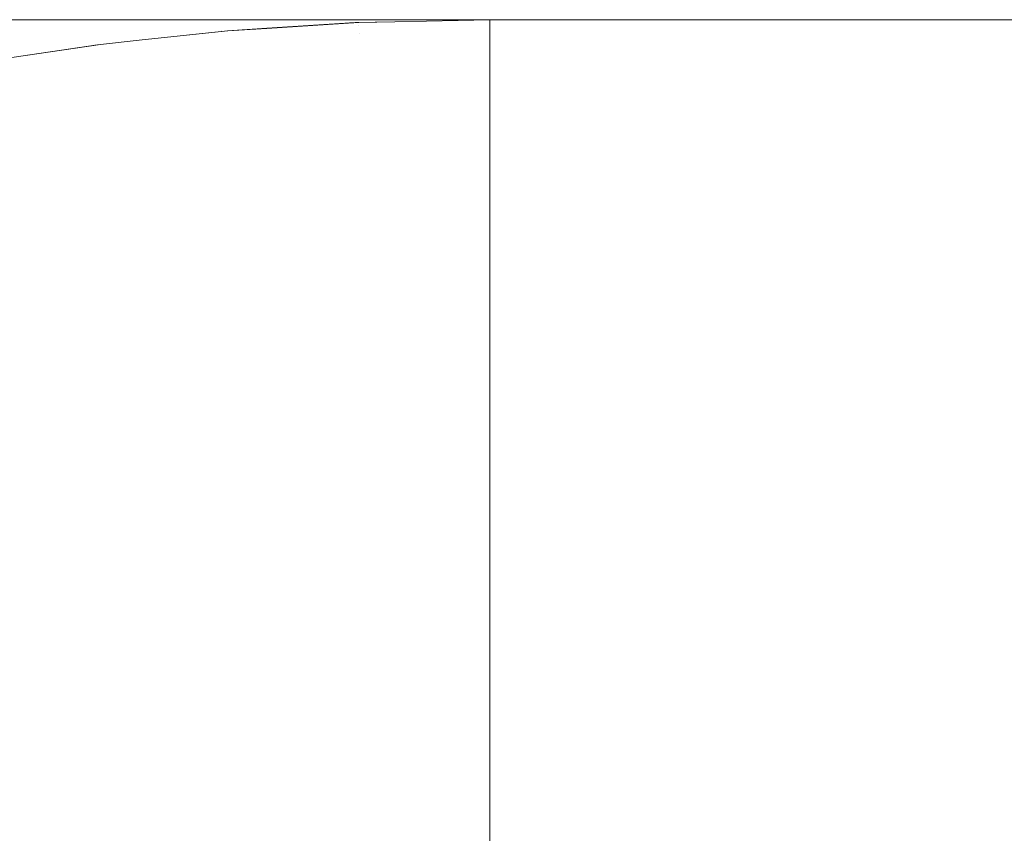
# Model space of a CAD drawing. Header units: centimetres. Extents: x -25.9 to 27.4, y -25.9 to -24.1.
# Tile 156 of 200: x 9.5562 to 9.5881, y -24.0863 to -24.06. Entities that reach past the tile are written whole.
import ezdxf

# ---------------------------------------------------------------- set-up
doc = ezdxf.new("R2010")
doc.units = ezdxf.units.CM
doc.header["$LTSCALE"] = 2.54
doc.layers.add('Lucido design-1', color=7, linetype='Continuous')

# ---------------------------------------------------------------- blocks, each defined once
blk = doc.blocks.new('Gruppo-4-1')
at = {"color": 7, "linetype": 'Continuous', "lineweight": 9}
for points, invisible_edges in [([(27.271439, -24.060047, 708.323783), (27.271439, -24.06, 708.320708), (-25.828561, -24.06, 708.320708), (-25.828561, -24.060047, 708.323783)], 8), ([(9.371439, -24.06, 708.120708), (-25.828561, -24.06, 708.320708), (27.271439, -24.06, 708.320708)], 9), ([(-25.828561, -24.060047, 708.323783), (-25.828561, -24.060114, 708.325069), (27.271439, -24.060114, 708.325069), (27.271439, -24.060047, 708.323783)], 10), ([(27.271439, -24.060261, 708.327929), (27.271439, -24.060114, 708.325069), (-25.828561, -24.060114, 708.325069), (-25.828561, -24.060261, 708.327929)], 10), ([(-25.828561, -24.060261, 708.327929), (-25.828561, -24.0604, 708.329422), (27.271439, -24.0604, 708.329422), (27.271439, -24.060261, 708.327929)], 10), ([(27.271439, -24.06, 708.320708), (9.380162, -24.06, 708.120518), (9.371439, -24.06, 708.120708)], 9), ([(9.38887, -24.06, 708.119947), (9.380162, -24.06, 708.120518), (27.271439, -24.06, 708.320708)], 10), ([(9.397544, -24.06, 708.118997), (9.38887, -24.06, 708.119947), (27.271439, -24.06, 708.320708)], 10), ([(27.271439, -24.06, 708.320708), (9.406168, -24.06, 708.11767), (9.397544, -24.06, 708.118997)], 9), ([(27.271439, -24.06, 708.320708), (9.414726, -24.06, 708.115968), (9.406168, -24.06, 708.11767)], 9), ([(9.423202, -24.06, 708.113894), (9.414726, -24.06, 708.115968), (27.271439, -24.06, 708.320708)], 10), ([(27.271439, -24.06, 708.320708), (9.43158, -24.06, 708.111452), (9.423202, -24.06, 708.113894)], 9), ([(9.439843, -24.06, 708.108647), (9.43158, -24.06, 708.111452), (27.271439, -24.06, 708.320708)], 10), ([(27.271439, -24.06, 708.320708), (9.447975, -24.06, 708.105484), (9.439843, -24.06, 708.108647)], 9), ([(9.455962, -24.06, 708.10197), (9.447975, -24.06, 708.105484), (27.271439, -24.06, 708.320708)], 10), ([(27.271439, -24.06, 708.320708), (9.463788, -24.06, 708.098111), (9.455962, -24.06, 708.10197)], 9), ([(9.471439, -24.06, 708.093914), (9.463788, -24.06, 708.098111), (27.271439, -24.06, 708.320708)], 10), ([(27.271439, -24.06, 708.320708), (9.478898, -24.06, 708.089387), (9.471439, -24.06, 708.093914)], 9), ([(9.486154, -24.06, 708.084539), (9.478898, -24.06, 708.089387), (27.271439, -24.06, 708.320708)], 10), ([(27.271439, -24.06, 708.320708), (9.493191, -24.06, 708.079379), (9.486154, -24.06, 708.084539)], 9), ([(27.271439, -24.06, 708.320708), (9.499996, -24.06, 708.073917), (9.493191, -24.06, 708.079379)], 9), ([(9.506557, -24.06, 708.068164), (9.499996, -24.06, 708.073917), (27.271439, -24.06, 708.320708)], 10), ([(27.271439, -24.06, 708.320708), (9.51286, -24.06, 708.06213), (9.506557, -24.06, 708.068164)], 9), ([(9.518894, -24.06, 708.055826), (9.51286, -24.06, 708.06213), (27.271439, -24.06, 708.320708)], 10), ([(27.271439, -24.06, 708.320708), (9.524647, -24.06, 708.049266), (9.518894, -24.06, 708.055826)], 9), ([(9.530109, -24.06, 708.042461), (9.524647, -24.06, 708.049266), (27.271439, -24.06, 708.320708)], 10), ([(9.535269, -24.06, 708.035424), (9.530109, -24.06, 708.042461), (27.271439, -24.06, 708.320708)], 10), ([(27.271439, -24.06, 708.320708), (9.540117, -24.06, 708.028168), (9.535269, -24.06, 708.035424)], 9), ([(27.271439, -24.06, 708.320708), (9.544644, -24.06, 708.020708), (9.540117, -24.06, 708.028168)], 9), ([(9.548841, -24.06, 708.013058), (9.544644, -24.06, 708.020708), (27.271439, -24.06, 708.320708)], 10), ([(9.5527, -24.06, 708.005232), (9.548841, -24.06, 708.013058), (27.271439, -24.06, 708.320708)], 10), ([(9.55528, -24.060095, 707.987621), (9.558024, -24.060095, 707.979539), (9.554083, -24.060361, 707.978296), (9.551397, -24.060361, 707.986208)], 15), ([(9.556214, -24.06, 707.997245), (9.559377, -24.06, 707.989112), (9.55528, -24.060095, 707.987621), (9.552186, -24.060095, 707.995577)], 14), ([(27.271439, -24.06, 708.320708), (9.556214, -24.06, 707.997245), (9.5527, -24.06, 708.005232)], 9), ([(9.558024, -24.060095, 707.979539), (9.560412, -24.060095, 707.971344), (9.556421, -24.060361, 707.970274), (9.554083, -24.060361, 707.978296)], 15), ([(9.559377, -24.06, 707.989112), (9.562182, -24.06, 707.98085), (9.558024, -24.060095, 707.979539), (9.55528, -24.060095, 707.987621)], 14), ([(9.559377, -24.06, 707.989112), (9.556214, -24.06, 707.997245), (27.271439, -24.06, 708.320708)], 10), ([(9.560412, -24.060095, 707.971344), (9.562441, -24.060095, 707.963053), (9.558407, -24.060361, 707.962158), (9.556421, -24.060361, 707.970274)], 15), ([(9.562182, -24.06, 707.98085), (9.564624, -24.06, 707.972472), (9.560412, -24.060095, 707.971344), (9.558024, -24.060095, 707.979539)], 14), ([(9.562441, -24.060095, 707.963053), (9.564106, -24.060095, 707.954681), (9.560037, -24.060361, 707.953963), (9.558407, -24.060361, 707.962158)], 15), ([(27.271439, -24.06, 708.320708), (9.562182, -24.06, 707.98085), (9.559377, -24.06, 707.989112)], 9), ([(9.564106, -24.060095, 707.954681), (9.565405, -24.060095, 707.946245), (9.561308, -24.060361, 707.945705), (9.560037, -24.060361, 707.953963)], 15), ([(9.564624, -24.06, 707.972472), (9.566698, -24.06, 707.963996), (9.562441, -24.060095, 707.963053), (9.560412, -24.060095, 707.971344)], 14), ([(9.565405, -24.060095, 707.946245), (9.566334, -24.060095, 707.93776), (9.562217, -24.060361, 707.937399), (9.561308, -24.060361, 707.945705)], 15), ([(27.271439, -24.06, 708.320708), (9.564624, -24.06, 707.972472), (9.562182, -24.06, 707.98085)], 9), ([(9.566334, -24.060095, 707.93776), (9.566893, -24.060095, 707.929242), (9.562764, -24.060361, 707.929062), (9.562217, -24.060361, 707.937399)], 15), ([(9.566698, -24.06, 707.963996), (9.5684, -24.06, 707.955438), (9.564106, -24.060095, 707.954681), (9.562441, -24.060095, 707.963053)], 14), ([(9.562764, -24.060361, 707.929062), (9.566893, -24.060095, 707.929242), (9.567079, -24.060095, 707.920708), (9.564219, -24.060279, 707.920708)], 11), ([(9.564219, -24.060279, 707.920708), (9.562946, -24.060361, 707.920708), (9.562764, -24.060361, 707.929062)], 10), ([(9.562946, -24.060361, 707.920708), (9.564219, -24.060279, 707.920708), (9.564219, -24.06028, 707.720708), (9.562958, -24.06036, 707.720708)], 10), ([(9.562966, -24.060455, 707.716349), (9.562958, -24.06036, 707.720708), (9.564219, -24.06028, 707.720708)], 9), ([(9.564219, -24.06028, 707.720708), (9.567194, -24.06009, 707.720708), (9.567198, -24.060185, 707.716349), (9.562966, -24.060455, 707.716349)], 14), ([(9.562966, -24.060455, 707.716349), (9.567198, -24.060185, 707.716349), (9.56721, -24.060451, 707.712216), (9.562989, -24.06072, 707.712216)], 15), ([(9.5684, -24.06, 707.955438), (9.569728, -24.06, 707.946814), (9.565405, -24.060095, 707.946245), (9.564106, -24.060095, 707.954681)], 14), ([(9.567194, -24.06009, 707.720708), (9.564219, -24.06028, 707.720708), (9.564219, -24.060279, 707.920708), (9.567079, -24.060095, 707.920708)], 10), ([(9.566698, -24.06, 707.963996), (9.564624, -24.06, 707.972472), (27.271439, -24.06, 708.320708)], 10), ([(9.569728, -24.06, 707.946814), (9.570678, -24.06, 707.93814), (9.566334, -24.060095, 707.93776), (9.565405, -24.060095, 707.946245)], 14), ([(9.570678, -24.06, 707.93814), (9.571248, -24.06, 707.929432), (9.566893, -24.060095, 707.929242), (9.566334, -24.060095, 707.93776)], 14), ([(27.271439, -24.06, 708.320708), (9.5684, -24.06, 707.955438), (9.566698, -24.06, 707.963996)], 9), ([(9.566893, -24.060095, 707.929242), (9.571248, -24.06, 707.929432), (9.571439, -24.06, 707.920708), (9.568364, -24.060067, 707.920708)], 9), ([(9.568364, -24.060067, 707.920708), (9.567079, -24.060095, 707.920708), (9.566893, -24.060095, 707.929242)], 10), ([(9.567079, -24.060095, 707.920708), (9.568364, -24.060067, 707.920708), (9.568364, -24.060065, 707.720708), (9.567194, -24.06009, 707.720708)], 10), ([(9.567198, -24.060185, 707.716349), (9.567194, -24.06009, 707.720708), (9.568364, -24.060065, 707.720708)], 9), ([(9.568364, -24.060065, 707.720708), (9.571439, -24.06, 707.720708), (9.571439, -24.060093, 707.716464), (9.567198, -24.060185, 707.716349)], 12), ([(9.571439, -24.060093, 707.716464), (9.571439, -24.060095, 707.716349), (9.567198, -24.060185, 707.716349)], 10), ([(9.56721, -24.060451, 707.712216), (9.567198, -24.060185, 707.716349), (9.571439, -24.060095, 707.716349), (9.571439, -24.06036, 707.712228)], 11), ([(9.568364, -24.060065, 707.720708), (9.568364, -24.060067, 707.920708), (9.571439, -24.06, 707.920708), (9.571439, -24.06, 707.720708)], 1), ([(27.271439, -24.06, 708.320708), (9.569728, -24.06, 707.946814), (9.5684, -24.06, 707.955438)], 9), ([(9.570678, -24.06, 707.93814), (9.569728, -24.06, 707.946814), (27.271439, -24.06, 708.320708)], 10), ([(27.271439, -24.06, 708.320708), (9.571248, -24.06, 707.929432), (9.570678, -24.06, 707.93814)], 9), ([(9.571439, -24.06, 707.920708), (9.571248, -24.06, 707.929432), (27.271439, -24.06, 708.320708)], 10), ([(9.571439, -24.06, 707.720708), (27.271439, -24.06, 707.720708), (27.271439, -24.060093, 707.716464), (9.571439, -24.060093, 707.716464)], 4), ([(27.271439, -24.06, 708.320708), (27.271439, -24.06, 707.720708), (9.571439, -24.06, 707.720708), (9.571439, -24.06, 707.920708)], 8), ([(9.571439, -24.060095, 707.716349), (9.571439, -24.060093, 707.716464), (27.271439, -24.060093, 707.716464), (27.271439, -24.060095, 707.716349)], 10), ([(27.271439, -24.060095, 707.716349), (27.271439, -24.06036, 707.712228), (9.571439, -24.06036, 707.712228), (9.571439, -24.060095, 707.716349)], 10), ([(27.271439, -24.060647, 708.332065), (27.271439, -24.0604, 708.329422), (-25.828561, -24.0604, 708.329422), (-25.828561, -24.060647, 708.332065)], 10), ([(9.554083, -24.060361, 707.978296), (9.556421, -24.060361, 707.970274), (9.552447, -24.060798, 707.969209), (9.550159, -24.060798, 707.977059)], 15), ([(9.556421, -24.060361, 707.970274), (9.558407, -24.060361, 707.962158), (9.55439, -24.060798, 707.961268), (9.552447, -24.060798, 707.969209)], 15), ([(9.558407, -24.060361, 707.962158), (9.560037, -24.060361, 707.953963), (9.555985, -24.060798, 707.953249), (9.55439, -24.060798, 707.961268)], 15), ([(9.560037, -24.060361, 707.953963), (9.561308, -24.060361, 707.945705), (9.557229, -24.060798, 707.945168), (9.555985, -24.060798, 707.953249)], 15), ([(9.561308, -24.060361, 707.945705), (9.562217, -24.060361, 707.937399), (9.558119, -24.060798, 707.937041), (9.557229, -24.060798, 707.945168)], 15), ([(9.562217, -24.060361, 707.937399), (9.562764, -24.060361, 707.929062), (9.558653, -24.060798, 707.928882), (9.558119, -24.060798, 707.937041)], 15), ([(9.558653, -24.060798, 707.928882), (9.562764, -24.060361, 707.929062), (9.562946, -24.060361, 707.920708), (9.560083, -24.060665, 707.920708)], 11), ([(9.560084, -24.060666, 707.720708), (9.562958, -24.06036, 707.720708), (9.562966, -24.060455, 707.716349), (9.558749, -24.060904, 707.716349)], 14), ([(9.558749, -24.060904, 707.716349), (9.562966, -24.060455, 707.716349), (9.562989, -24.06072, 707.712216), (9.558783, -24.061168, 707.712216)], 15), ([(9.562958, -24.06036, 707.720708), (9.560084, -24.060666, 707.720708), (9.560083, -24.060665, 707.920708), (9.562946, -24.060361, 707.920708)], 10), ([(9.562989, -24.06072, 707.712216), (9.56721, -24.060451, 707.712216), (9.567228, -24.060887, 707.708102), (9.563026, -24.061155, 707.708102)], 15), ([(9.571439, -24.06036, 707.712228), (9.571439, -24.060361, 707.712216), (9.56721, -24.060451, 707.712216)], 10), ([(9.56721, -24.060451, 707.712216), (9.571439, -24.060361, 707.712216), (9.571439, -24.060798, 707.708102), (9.567228, -24.060887, 707.708102)], 13), ([(9.571439, -24.060361, 707.712216), (9.571439, -24.06036, 707.712228), (27.271439, -24.06036, 707.712228), (27.271439, -24.060361, 707.712216)], 10), ([(27.271439, -24.060361, 707.712216), (27.271439, -24.060798, 707.708102), (9.571439, -24.060798, 707.708102), (9.571439, -24.060361, 707.712216)], 10), ([(-25.828561, -24.060647, 708.332065), (-25.828561, -24.060876, 708.333758), (27.271439, -24.060876, 708.333758), (27.271439, -24.060647, 708.332065)], 10), ([(27.271439, -24.061205, 708.336186), (27.271439, -24.060876, 708.333758), (-25.828561, -24.060876, 708.333758), (-25.828561, -24.061205, 708.336186)], 10), ([(9.555985, -24.060798, 707.953249), (9.557229, -24.060798, 707.945168), (9.553174, -24.061404, 707.944634), (9.551958, -24.061404, 707.952539)], 15), ([(9.557229, -24.060798, 707.945168), (9.558119, -24.060798, 707.937041), (9.554045, -24.061404, 707.936684), (9.553174, -24.061404, 707.944634)], 15), ([(9.558119, -24.060798, 707.937041), (9.558653, -24.060798, 707.928882), (9.554568, -24.061404, 707.928704), (9.554045, -24.061404, 707.936684)], 15), ([(9.555964, -24.061225, 707.720708), (9.558737, -24.06081, 707.720708), (9.558749, -24.060904, 707.716349), (9.554555, -24.061532, 707.716349)], 14), ([(9.554555, -24.061532, 707.716349), (9.558749, -24.060904, 707.716349), (9.558783, -24.061168, 707.712216), (9.5546, -24.061794, 707.712216)], 15), ([(9.554568, -24.061404, 707.928704), (9.558653, -24.060798, 707.928882), (9.558832, -24.060798, 707.920708), (9.555964, -24.061223, 707.920708)], 11), ([(9.558737, -24.06081, 707.720708), (9.555964, -24.061225, 707.720708), (9.555964, -24.061223, 707.920708), (9.558832, -24.060798, 707.920708)], 10), ([(9.560083, -24.060665, 707.920708), (9.558832, -24.060798, 707.920708), (9.558653, -24.060798, 707.928882)], 10), ([(9.558832, -24.060798, 707.920708), (9.560083, -24.060665, 707.920708), (9.560084, -24.060666, 707.720708), (9.558737, -24.06081, 707.720708)], 10), ([(9.558749, -24.060904, 707.716349), (9.558737, -24.06081, 707.720708), (9.560084, -24.060666, 707.720708)], 9), ([(9.558783, -24.061168, 707.712216), (9.562989, -24.06072, 707.712216), (9.563026, -24.061155, 707.708102), (9.558838, -24.061601, 707.708102)], 15), ([(9.563026, -24.061155, 707.708102), (9.567228, -24.060887, 707.708102), (9.567254, -24.061492, 707.704012), (9.563077, -24.061759, 707.704012)], 15), ([(9.567228, -24.060887, 707.708102), (9.571439, -24.060798, 707.708102), (9.571439, -24.060812, 707.708007)], 9), ([(9.571439, -24.060812, 707.708007), (9.571439, -24.061404, 707.704012), (9.567254, -24.061492, 707.704012), (9.567228, -24.060887, 707.708102)], 14), ([(27.271439, -24.060798, 707.708102), (27.271439, -24.060812, 707.708007), (9.571439, -24.060812, 707.708007), (9.571439, -24.060798, 707.708102)], 10), ([(9.571439, -24.061404, 707.704012), (9.571439, -24.060812, 707.708007), (27.271439, -24.060812, 707.708007), (27.271439, -24.061404, 707.704012)], 10), ([(-25.828561, -24.061205, 708.336186), (-25.828561, -24.06154, 708.338069), (27.271439, -24.06154, 708.338069), (27.271439, -24.061205, 708.336186)], 10), ([(9.5546, -24.061794, 707.712216), (9.558783, -24.061168, 707.712216), (9.558838, -24.061601, 707.708102), (9.554673, -24.062225, 707.708102)], 15), ([(9.558838, -24.061601, 707.708102), (9.563026, -24.061155, 707.708102), (9.563077, -24.061759, 707.704012), (9.558915, -24.062202, 707.704012)], 15), ([(27.271439, -24.061935, 708.340283), (27.271439, -24.06154, 708.338069), (-25.828561, -24.06154, 708.338069), (-25.828561, -24.061935, 708.340283)], 10), ([(9.563077, -24.061759, 707.704012), (9.567254, -24.061492, 707.704012), (9.567287, -24.062265, 707.699955), (9.563143, -24.06253, 707.699955)], 15), ([(9.567254, -24.061492, 707.704012), (9.571439, -24.061404, 707.704012), (9.571439, -24.061442, 707.703809)], 9), ([(9.571439, -24.061442, 707.703809), (9.571439, -24.062177, 707.699955), (9.567287, -24.062265, 707.699955), (9.567254, -24.061492, 707.704012)], 14), ([(27.271439, -24.061404, 707.704012), (27.271439, -24.061442, 707.703809), (9.571439, -24.061442, 707.703809), (9.571439, -24.061404, 707.704012)], 10), ([(9.571439, -24.062177, 707.699955), (9.571439, -24.061442, 707.703809), (27.271439, -24.061442, 707.703809), (27.271439, -24.062177, 707.699955)], 10), ([(9.554673, -24.062225, 707.708102), (9.558838, -24.061601, 707.708102), (9.558915, -24.062202, 707.704012), (9.554776, -24.062822, 707.704012)], 15), ([(9.558915, -24.062202, 707.704012), (9.563077, -24.061759, 707.704012), (9.563143, -24.06253, 707.699955), (9.559013, -24.06297, 707.699955)], 15), ([(-25.828561, -24.061935, 708.340283), (-25.828561, -24.062392, 708.342348), (27.271439, -24.062392, 708.342348), (27.271439, -24.061935, 708.340283)], 10), ([(9.554776, -24.062822, 707.704012), (9.558915, -24.062202, 707.704012), (9.559013, -24.06297, 707.699955), (9.554906, -24.063584, 707.699955)], 15), ([(9.567287, -24.062265, 707.699955), (9.571439, -24.062177, 707.699955), (9.571439, -24.06225, 707.699642)], 9), ([(27.271439, -24.062177, 707.699955), (27.271439, -24.06225, 707.699642), (9.571439, -24.06225, 707.699642), (9.571439, -24.062177, 707.699955)], 10), ([(27.271439, -24.062835, 708.34435), (27.271439, -24.062392, 708.342348), (-25.828561, -24.062392, 708.342348), (-25.828561, -24.062835, 708.34435)], 10), ([(9.559013, -24.06297, 707.699955), (9.563143, -24.06253, 707.699955), (9.563222, -24.063466, 707.695937), (9.559133, -24.063901, 707.695937)], 15), ([(9.563143, -24.06253, 707.699955), (9.567287, -24.062265, 707.699955), (9.567327, -24.063204, 707.695937), (9.563222, -24.063466, 707.695937)], 15), ([(9.571439, -24.06225, 707.699642), (9.571439, -24.063117, 707.695937), (9.567327, -24.063204, 707.695937), (9.567287, -24.062265, 707.699955)], 14), ([(9.571439, -24.063117, 707.695937), (9.571439, -24.06225, 707.699642), (27.271439, -24.06225, 707.699642), (27.271439, -24.063117, 707.695937)], 10), ([(-25.828561, -24.062835, 708.34435), (-25.828561, -24.063428, 708.346585), (27.271439, -24.063428, 708.346585), (27.271439, -24.062835, 708.34435)], 10), ([(9.554906, -24.063584, 707.699955), (9.559013, -24.06297, 707.699955), (9.559133, -24.063901, 707.695937), (9.555065, -24.06451, 707.695937)], 15), ([(9.567327, -24.063204, 707.695937), (9.571439, -24.063117, 707.695937), (9.571439, -24.063235, 707.695513)], 9), ([(27.271439, -24.063117, 707.695937), (27.271439, -24.063235, 707.695513), (9.571439, -24.063235, 707.695513), (9.571439, -24.063117, 707.695937)], 10), ([(27.271439, -24.063905, 708.34838), (27.271439, -24.063428, 708.346585), (-25.828561, -24.063428, 708.346585), (-25.828561, -24.063905, 708.34838)], 10), ([(9.559133, -24.063901, 707.695937), (9.563222, -24.063466, 707.695937), (9.563316, -24.064565, 707.691964), (9.559273, -24.064996, 707.691964)], 15), ([(9.563222, -24.063466, 707.695937), (9.567327, -24.063204, 707.695937), (9.567374, -24.064307, 707.691964), (9.563316, -24.064565, 707.691964)], 15), ([(9.571439, -24.063235, 707.695513), (9.571439, -24.06422, 707.691964), (9.567374, -24.064307, 707.691964), (9.567327, -24.063204, 707.695937)], 14), ([(9.571439, -24.06422, 707.691964), (9.571439, -24.063235, 707.695513), (27.271439, -24.063235, 707.695513), (27.271439, -24.06422, 707.691964)], 10), ([(-25.828561, -24.063905, 708.34838), (-25.828561, -24.064648, 708.350773), (27.271439, -24.064648, 708.350773), (27.271439, -24.063905, 708.34838)], 10), ([(9.555065, -24.06451, 707.695937), (9.559133, -24.063901, 707.695937), (9.559273, -24.064996, 707.691964), (9.555252, -24.065598, 707.691964)], 15), ([(9.563316, -24.064565, 707.691964), (9.567374, -24.064307, 707.691964), (9.567427, -24.065571, 707.688043), (9.563423, -24.065826, 707.688043)], 15), ([(9.567374, -24.064307, 707.691964), (9.571439, -24.06422, 707.691964), (9.571439, -24.064393, 707.691429)], 9), ([(9.571439, -24.064393, 707.691429), (9.571439, -24.065486, 707.688043), (9.567427, -24.065571, 707.688043), (9.567374, -24.064307, 707.691964)], 14), ([(27.271439, -24.06422, 707.691964), (27.271439, -24.064393, 707.691429), (9.571439, -24.064393, 707.691429), (9.571439, -24.06422, 707.691964)], 10), ([(9.571439, -24.065486, 707.688043), (9.571439, -24.064393, 707.691429), (27.271439, -24.064393, 707.691429), (27.271439, -24.065486, 707.688043)], 10), ([(27.271439, -24.065143, 708.352365), (27.271439, -24.064648, 708.350773), (-25.828561, -24.064648, 708.350773), (-25.828561, -24.065143, 708.352365)], 10), ([(9.559273, -24.064996, 707.691964), (9.563316, -24.064565, 707.691964), (9.563423, -24.065826, 707.688043), (9.559434, -24.066251, 707.688043)], 15), ([(9.555252, -24.065598, 707.691964), (9.559273, -24.064996, 707.691964), (9.559434, -24.066251, 707.688043), (9.555466, -24.066845, 707.688043)], 15), ([(-25.828561, -24.065143, 708.352365), (-25.828561, -24.06605, 708.354904), (27.271439, -24.06605, 708.354904), (27.271439, -24.065143, 708.352365)], 10), ([(9.563423, -24.065826, 707.688043), (9.567427, -24.065571, 707.688043), (9.567488, -24.066994, 707.684181), (9.563544, -24.067245, 707.684181)], 15), ([(9.567427, -24.065571, 707.688043), (9.571439, -24.065486, 707.688043), (9.571439, -24.065723, 707.687399)], 9), ([(9.571439, -24.065723, 707.687399), (9.571439, -24.06691, 707.684181), (9.567488, -24.066994, 707.684181), (9.567427, -24.065571, 707.688043)], 14), ([(27.271439, -24.065486, 707.688043), (27.271439, -24.065723, 707.687399), (9.571439, -24.065723, 707.687399), (9.571439, -24.065486, 707.688043)], 10), ([(9.571439, -24.06691, 707.684181), (9.571439, -24.065723, 707.687399), (27.271439, -24.065723, 707.687399), (27.271439, -24.06691, 707.684181)], 10), ([(9.559434, -24.066251, 707.688043), (9.563423, -24.065826, 707.688043), (9.563544, -24.067245, 707.684181), (9.559614, -24.067664, 707.684181)], 15), ([(27.271439, -24.066548, 708.356299), (27.271439, -24.06605, 708.354904), (-25.828561, -24.06605, 708.354904), (-25.828561, -24.066548, 708.356299)], 10), ([(9.555466, -24.066845, 707.688043), (9.559434, -24.066251, 707.688043), (9.559614, -24.067664, 707.684181), (9.555706, -24.068249, 707.684181)], 15), ([(-25.828561, -24.066548, 708.356299), (-25.828561, -24.067629, 708.35897), (27.271439, -24.067629, 708.35897), (27.271439, -24.066548, 708.356299)], 10), ([(9.563544, -24.067245, 707.684181), (9.567488, -24.066994, 707.684181), (9.567555, -24.068573, 707.680385), (9.563678, -24.06882, 707.680385)], 15), ([(9.567488, -24.066994, 707.684181), (9.571439, -24.06691, 707.684181), (9.571439, -24.067224, 707.683428)], 9), ([(9.571439, -24.067224, 707.683428), (9.571439, -24.06849, 707.680385), (9.567555, -24.068573, 707.680385), (9.567488, -24.066994, 707.684181)], 14), ([(27.271439, -24.06691, 707.684181), (27.271439, -24.067224, 707.683428), (9.571439, -24.067224, 707.683428), (9.571439, -24.06691, 707.684181)], 10), ([(9.559614, -24.067664, 707.684181), (9.563544, -24.067245, 707.684181), (9.563678, -24.06882, 707.680385), (9.559815, -24.069232, 707.680385)], 15), ([(9.571439, -24.06849, 707.680385), (9.571439, -24.067224, 707.683428), (27.271439, -24.067224, 707.683428), (27.271439, -24.06849, 707.680385)], 10), ([(27.271439, -24.068117, 708.360173), (27.271439, -24.067629, 708.35897), (-25.828561, -24.067629, 708.35897), (-25.828561, -24.068117, 708.360173)], 10), ([(9.555706, -24.068249, 707.684181), (9.559614, -24.067664, 707.684181), (9.559815, -24.069232, 707.680385), (9.555973, -24.069807, 707.680385)], 15), ([(-25.828561, -24.068117, 708.360173), (-25.828561, -24.069385, 708.362963), (27.271439, -24.069385, 708.362963), (27.271439, -24.068117, 708.360173)], 10), ([(9.563678, -24.06882, 707.680385), (9.567555, -24.068573, 707.680385), (9.567628, -24.070305, 707.676659), (9.563825, -24.070548, 707.676659)], 15), ([(9.567555, -24.068573, 707.680385), (9.571439, -24.06849, 707.680385), (9.571439, -24.068891, 707.679525)], 9), ([(9.571439, -24.068891, 707.679525), (9.571439, -24.070224, 707.676659), (9.567628, -24.070305, 707.676659), (9.567555, -24.068573, 707.680385)], 14), ([(27.271439, -24.06849, 707.680385), (27.271439, -24.068891, 707.679525), (9.571439, -24.068891, 707.679525), (9.571439, -24.06849, 707.680385)], 10), ([(9.559815, -24.069232, 707.680385), (9.563678, -24.06882, 707.680385), (9.563825, -24.070548, 707.676659), (9.560035, -24.070951, 707.676659)], 15), ([(9.571439, -24.070224, 707.676659), (9.571439, -24.068891, 707.679525), (27.271439, -24.068891, 707.679525), (27.271439, -24.070224, 707.676659)], 10), ([(9.555973, -24.069807, 707.680385), (9.559815, -24.069232, 707.680385), (9.560035, -24.070951, 707.676659), (9.556266, -24.071516, 707.676659)], 15), ([(27.271439, -24.069848, 708.363983), (27.271439, -24.069385, 708.362963), (-25.828561, -24.069385, 708.362963), (-25.828561, -24.069848, 708.363983)], 10), ([(-25.828561, -24.069848, 708.363983), (-25.828561, -24.071313, 708.366876), (27.271439, -24.071313, 708.366876), (27.271439, -24.069848, 708.363983)], 10), ([(9.552159, -24.070544, 707.680385), (9.555973, -24.069807, 707.680385), (9.556266, -24.071516, 707.676659), (9.552525, -24.072239, 707.676659)], 15), ([(9.563825, -24.070548, 707.676659), (9.567628, -24.070305, 707.676659), (9.567708, -24.072187, 707.673012), (9.563985, -24.072425, 707.673012)], 15), ([(9.567628, -24.070305, 707.676659), (9.571439, -24.070224, 707.676659), (9.571439, -24.070722, 707.675696)], 9), ([(9.571439, -24.070722, 707.675696), (9.571439, -24.072108, 707.673012), (9.567708, -24.072187, 707.673012), (9.567628, -24.070305, 707.676659)], 14), ([(27.271439, -24.070224, 707.676659), (27.271439, -24.070722, 707.675696), (9.571439, -24.070722, 707.675696), (9.571439, -24.070224, 707.676659)], 10), ([(9.560035, -24.070951, 707.676659), (9.563825, -24.070548, 707.676659), (9.563985, -24.072425, 707.673012), (9.560275, -24.07282, 707.673012)], 15), ([(9.571439, -24.072108, 707.673012), (9.571439, -24.070722, 707.675696), (27.271439, -24.070722, 707.675696), (27.271439, -24.072108, 707.673012)], 10), ([(9.556266, -24.071516, 707.676659), (9.560035, -24.070951, 707.676659), (9.560275, -24.07282, 707.673012), (9.556585, -24.073372, 707.673012)], 15), ([(27.271439, -24.071739, 708.36772), (27.271439, -24.071313, 708.366876), (-25.828561, -24.071313, 708.366876), (-25.828561, -24.071739, 708.36772)], 10), ([(-25.828561, -24.071739, 708.36772), (-25.828561, -24.073409, 708.370702), (27.271439, -24.073409, 708.370702), (27.271439, -24.071739, 708.36772)], 10), ([(9.552525, -24.072239, 707.676659), (9.556266, -24.071516, 707.676659), (9.556585, -24.073372, 707.673012), (9.552922, -24.074081, 707.673012)], 15), ([(9.563985, -24.072425, 707.673012), (9.567708, -24.072187, 707.673012), (9.567794, -24.074215, 707.669447), (9.564157, -24.074447, 707.669447)], 15), ([(9.567708, -24.072187, 707.673012), (9.571439, -24.072108, 707.673012), (9.571439, -24.072714, 707.671948)], 9), ([(9.571439, -24.072714, 707.671948), (9.571439, -24.074138, 707.669447), (9.567794, -24.074215, 707.669447), (9.567708, -24.072187, 707.673012)], 14), ([(27.271439, -24.072108, 707.673012), (27.271439, -24.072714, 707.671948), (9.571439, -24.072714, 707.671948), (9.571439, -24.072108, 707.673012)], 10), ([(9.560275, -24.07282, 707.673012), (9.563985, -24.072425, 707.673012), (9.564157, -24.074447, 707.669447), (9.560533, -24.074833, 707.669447)], 15), ([(9.571439, -24.074138, 707.669447), (9.571439, -24.072714, 707.671948), (27.271439, -24.072714, 707.671948), (27.271439, -24.074138, 707.669447)], 10), ([(9.556585, -24.073372, 707.673012), (9.560275, -24.07282, 707.673012), (9.560533, -24.074833, 707.669447), (9.556928, -24.075373, 707.669447)], 15), ([(9.552922, -24.074081, 707.673012), (9.556585, -24.073372, 707.673012), (9.556928, -24.075373, 707.669447), (9.553349, -24.076065, 707.669447)], 15), ([(27.271439, -24.073788, 708.371378), (27.271439, -24.073409, 708.370702), (-25.828561, -24.073409, 708.370702), (-25.828561, -24.073788, 708.371378)], 10), ([(-25.828561, -24.073788, 708.371378), (-25.828561, -24.07567, 708.374433), (27.271439, -24.07567, 708.374433), (27.271439, -24.073788, 708.371378)], 10), ([(9.564157, -24.074447, 707.669447), (9.567794, -24.074215, 707.669447), (9.567887, -24.076386, 707.665973), (9.564341, -24.076612, 707.665973)], 15), ([(9.567794, -24.074215, 707.669447), (9.571439, -24.074138, 707.669447), (9.571439, -24.074863, 707.668288)], 9), ([(9.571439, -24.074863, 707.668288), (9.571439, -24.07631, 707.665973), (9.567887, -24.076386, 707.665973), (9.567794, -24.074215, 707.669447)], 14), ([(27.271439, -24.074138, 707.669447), (27.271439, -24.074863, 707.668288), (9.571439, -24.074863, 707.668288), (9.571439, -24.074138, 707.669447)], 10), ([(9.560533, -24.074833, 707.669447), (9.564157, -24.074447, 707.669447), (9.564341, -24.076612, 707.665973), (9.560808, -24.076988, 707.665973)], 15), ([(9.556928, -24.075373, 707.669447), (9.560533, -24.074833, 707.669447), (9.560808, -24.076988, 707.665973), (9.557295, -24.077514, 707.665973)], 15), ([(9.571439, -24.07631, 707.665973), (9.571439, -24.074863, 707.668288), (27.271439, -24.074863, 707.668288), (27.271439, -24.07631, 707.665973)], 10), ([(9.553349, -24.076065, 707.669447), (9.556928, -24.075373, 707.669447), (9.557295, -24.077514, 707.665973), (9.553807, -24.078189, 707.665973)], 15), ([(27.271439, -24.075989, 708.37495), (27.271439, -24.07567, 708.374433), (-25.828561, -24.07567, 708.374433), (-25.828561, -24.075989, 708.37495)], 10), ([(-25.828561, -24.075989, 708.37495), (-25.828561, -24.078092, 708.378061), (27.271439, -24.078092, 708.378061), (27.271439, -24.075989, 708.37495)], 10), ([(9.564341, -24.076612, 707.665973), (9.567887, -24.076386, 707.665973), (9.567985, -24.078694, 707.662593), (9.564537, -24.078914, 707.662593)], 15), ([(9.567887, -24.076386, 707.665973), (9.571439, -24.07631, 707.665973), (9.571439, -24.077165, 707.664722)], 9), ([(9.571439, -24.077165, 707.664722), (9.571439, -24.078621, 707.662593), (9.567985, -24.078694, 707.662593), (9.567887, -24.076386, 707.665973)], 14), ([(27.271439, -24.07631, 707.665973), (27.271439, -24.077165, 707.664722), (9.571439, -24.077165, 707.664722), (9.571439, -24.07631, 707.665973)], 10), ([(9.560808, -24.076988, 707.665973), (9.564341, -24.076612, 707.665973), (9.564537, -24.078914, 707.662593), (9.561102, -24.07928, 707.662593)], 15), ([(9.557295, -24.077514, 707.665973), (9.560808, -24.076988, 707.665973), (9.561102, -24.07928, 707.662593), (9.557685, -24.079792, 707.662593)], 15), ([(9.571439, -24.078621, 707.662593), (9.571439, -24.077165, 707.664722), (27.271439, -24.077165, 707.664722), (27.271439, -24.078621, 707.662593)], 10), ([(9.553807, -24.078189, 707.665973), (9.557295, -24.077514, 707.665973), (9.557685, -24.079792, 707.662593), (9.554294, -24.080448, 707.662593)], 15), ([(27.271439, -24.078341, 708.378431), (27.271439, -24.078092, 708.378061), (-25.828561, -24.078092, 708.378061), (-25.828561, -24.078341, 708.378431)], 10), ([(-25.828561, -24.078341, 708.378431), (-25.828561, -24.080669, 708.381581), (27.271439, -24.080669, 708.381581), (27.271439, -24.078341, 708.378431)], 10), ([(9.564537, -24.078914, 707.662593), (9.567985, -24.078694, 707.662593), (9.568089, -24.081137, 707.659313), (9.564745, -24.08135, 707.659313)], 15), ([(9.567985, -24.078694, 707.662593), (9.571439, -24.078621, 707.662593), (9.571439, -24.079616, 707.661257)], 9), ([(9.571439, -24.079616, 707.661257), (9.571439, -24.081066, 707.659313), (9.568089, -24.081137, 707.659313), (9.567985, -24.078694, 707.662593)], 14), ([(27.271439, -24.078621, 707.662593), (27.271439, -24.079616, 707.661257), (9.571439, -24.079616, 707.661257), (9.571439, -24.078621, 707.662593)], 10), ([(9.561102, -24.07928, 707.662593), (9.564537, -24.078914, 707.662593), (9.564745, -24.08135, 707.659313), (9.561413, -24.081705, 707.659313)], 15), ([(9.557685, -24.079792, 707.662593), (9.561102, -24.07928, 707.662593), (9.561413, -24.081705, 707.659313), (9.558099, -24.082201, 707.659313)], 15), ([(9.571439, -24.081066, 707.659313), (9.571439, -24.079616, 707.661257), (27.271439, -24.079616, 707.661257), (27.271439, -24.081066, 707.659313)], 10), ([(9.554294, -24.080448, 707.662593), (9.557685, -24.079792, 707.662593), (9.558099, -24.082201, 707.659313), (9.554809, -24.082838, 707.659313)], 15), ([(27.271439, -24.08084, 708.381812), (27.271439, -24.080669, 708.381581), (-25.828561, -24.080669, 708.381581), (-25.828561, -24.08084, 708.381812)], 10), ([(-25.828561, -24.08084, 708.381812), (-25.828561, -24.083398, 708.384986), (27.271439, -24.083398, 708.384986), (27.271439, -24.08084, 708.381812)], 10), ([(9.561413, -24.081705, 707.659313), (9.564745, -24.08135, 707.659313), (9.564963, -24.083916, 707.656139), (9.56174, -24.084259, 707.656139)], 15), ([(9.564745, -24.08135, 707.659313), (9.568089, -24.081137, 707.659313), (9.568198, -24.083709, 707.656139), (9.564963, -24.083916, 707.656139)], 15), ([(9.568089, -24.081137, 707.659313), (9.571439, -24.081066, 707.659313), (9.571439, -24.082212, 707.657899)], 9), ([(9.571439, -24.082212, 707.657899), (9.571439, -24.083641, 707.656139), (9.568198, -24.083709, 707.656139), (9.568089, -24.081137, 707.659313)], 14), ([(27.271439, -24.081066, 707.659313), (27.271439, -24.082212, 707.657899), (9.571439, -24.082212, 707.657899), (9.571439, -24.081066, 707.659313)], 10), ([(9.558099, -24.082201, 707.659313), (9.561413, -24.081705, 707.659313), (9.56174, -24.084259, 707.656139), (9.558534, -24.084739, 707.656139)], 15), ([(9.554809, -24.082838, 707.659313), (9.558099, -24.082201, 707.659313), (9.558534, -24.084739, 707.656139), (9.555351, -24.085354, 707.656139)], 15), ([(9.571439, -24.083641, 707.656139), (9.571439, -24.082212, 707.657899), (27.271439, -24.082212, 707.657899), (27.271439, -24.083641, 707.656139)], 10), ([(27.271439, -24.083481, 708.385089), (27.271439, -24.083398, 708.384986), (-25.828561, -24.083398, 708.384986), (-25.828561, -24.083481, 708.385089)], 10), ([(27.271439, -24.086261, 708.388255), (27.271439, -24.083481, 708.385089), (-25.828561, -24.083481, 708.385089), (-25.828561, -24.086261, 708.388255)], 10), ([(9.564963, -24.083916, 707.656139), (9.568198, -24.083709, 707.656139), (9.568312, -24.086407, 707.653075), (9.565192, -24.086606, 707.653075)], 15), ([(9.568198, -24.083709, 707.656139), (9.571439, -24.083641, 707.656139), (9.571439, -24.084948, 707.654655)], 9), ([(9.571439, -24.084948, 707.654655), (9.571439, -24.08634, 707.653075), (9.568312, -24.086407, 707.653075), (9.568198, -24.083709, 707.656139)], 14), ([(27.271439, -24.083641, 707.656139), (27.271439, -24.084948, 707.654655), (9.571439, -24.084948, 707.654655), (9.571439, -24.083641, 707.656139)], 10), ([(9.56174, -24.084259, 707.656139), (9.564963, -24.083916, 707.656139), (9.565192, -24.086606, 707.653075), (9.562082, -24.086937, 707.653075)], 15), ([(9.558534, -24.084739, 707.656139), (9.56174, -24.084259, 707.656139), (9.562082, -24.086937, 707.653075), (9.55899, -24.0874, 707.653075)], 15), ([(9.555351, -24.085354, 707.656139), (9.558534, -24.084739, 707.656139), (9.55899, -24.0874, 707.653075), (9.55592, -24.087993, 707.653075)], 15), ([(9.571439, -24.08634, 707.653075), (9.571439, -24.084948, 707.654655), (27.271439, -24.084948, 707.654655), (27.271439, -24.08634, 707.653075)], 10), ([(27.271439, -24.089175, 708.391305), (27.271439, -24.086273, 708.388267), (-25.828561, -24.086273, 708.388267), (-25.828561, -24.089175, 708.391305)], 10), ([(27.271439, -24.08634, 707.653075), (27.271439, -24.087819, 707.651529), (9.571439, -24.087819, 707.651529), (9.571439, -24.08634, 707.653075)], 10)]:
    blk.add_3dface(points, dxfattribs=dict(at, invisible_edges=invisible_edges))

msp = doc.modelspace()

# ---------------------------------------------------------------- block references
at = {"layer": 'Lucido design-1', "color": 7}
msp.add_blockref('Gruppo-4-1', (0, 0), dxfattribs=at)

doc.saveas('drawing.dxf')
